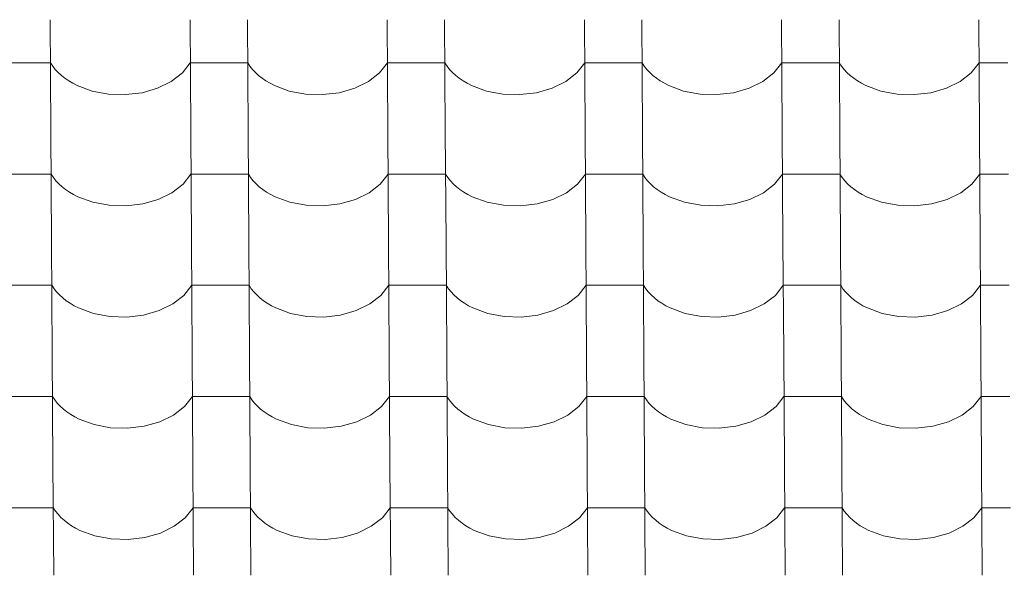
# Model space of a CAD drawing. Header units: millimetres. Extents: x -29001 to 109416, y -1251 to 13451.
# Tile 30 of 163: x -18165 to -17341, y 8474 to 8939. Entities that reach past the tile are written whole.
import ezdxf

# ---------------------------------------------------------------- set-up
doc = ezdxf.new("R2010")
doc.units = ezdxf.units.MM
doc.header["$MEASUREMENT"] = 0
doc.layers.add('POHLED JIŽNÍ_1_Konstrukce - nosné', color=7, linetype='Continuous')
doc.layers.add('POHLED JIŽNÍ_1_Nové_Výplně - Povrchové', color=7, linetype='Continuous')

# ---------------------------------------------------------------- blocks, each defined once
blk = doc.blocks.new('*X1', base_point=(-31394.74, -25864.88))
at = {"layer": 'POHLED JIŽNÍ_1_Nové_Výplně - Povrchové', "color": 21, "linetype": 'Continuous', "lineweight": 20, "true_color": 0xffaaaa}
for p, q in [((-18139.06, 8939.09), (-18138.48, 8846.42)), ((-18022.09, 8939.09), (-18021.51, 8846.42)), ((-17974.06, 8939.09), (-17973.48, 8846.42)), ((-17857.1, 8939.09), (-17856.52, 8846.42)), ((-17809.06, 8939.09), (-17808.48, 8846.42)), ((-17692.1, 8939.09), (-17691.52, 8846.42)), ((-17644.06, 8939.09), (-17643.48, 8846.42)), ((-17527.1, 8939.09), (-17526.52, 8846.42)), ((-17479.07, 8939.09), (-17478.49, 8846.42)), ((-17362.1, 8939.09), (-17361.52, 8846.42)), ((-18162.85, 8902.93), (-18186.86, 8902.93)), ((-18138.83, 8902.93), (-18162.85, 8902.93)), ((-18138.83, 8902.93), (-18136.99, 8900.14)), ((-18136.99, 8900.14), (-18134.85, 8897.45)), ((-18134.85, 8897.45), (-18132.43, 8894.86)), ((-18028.48, 8894.55), (-18021.87, 8902.93)), ((-17997.85, 8902.93), (-18021.87, 8902.93)), ((-17973.83, 8902.93), (-17997.85, 8902.93)), ((-17973.83, 8902.93), (-17971.99, 8900.14)), ((-17971.99, 8900.14), (-17969.85, 8897.45)), ((-17969.85, 8897.45), (-17967.43, 8894.86)), ((-17863.49, 8894.55), (-17856.87, 8902.93)), ((-17832.85, 8902.93), (-17856.87, 8902.93)), ((-17808.84, 8902.93), (-17832.85, 8902.93)), ((-17808.84, 8902.93), (-17806.99, 8900.14)), ((-17806.99, 8900.14), (-17804.86, 8897.45)), ((-17804.86, 8897.45), (-17802.43, 8894.86)), ((-17698.49, 8894.55), (-17691.87, 8902.93)), ((-17667.86, 8902.93), (-17691.87, 8902.93)), ((-17643.84, 8902.93), (-17667.86, 8902.93)), ((-17643.84, 8902.93), (-17642, 8900.14)), ((-17642, 8900.14), (-17639.86, 8897.45)), ((-17639.86, 8897.45), (-17637.43, 8894.86)), ((-17533.49, 8894.55), (-17526.87, 8902.93)), ((-17502.86, 8902.93), (-17526.87, 8902.93)), ((-17478.84, 8902.93), (-17502.86, 8902.93)), ((-17478.84, 8902.93), (-17477, 8900.14)), ((-17477, 8900.14), (-17474.86, 8897.45)), ((-17474.86, 8897.45), (-17472.44, 8894.86)), ((-17368.49, 8894.55), (-17361.88, 8902.93)), ((-17337.86, 8902.93), (-17361.88, 8902.93)), ((-18132.43, 8894.86), (-18129.73, 8892.39)), ((-18129.73, 8892.39), (-18126.78, 8890.07)), ((-18126.78, 8890.07), (-18123.58, 8887.89)), ((-18037.75, 8887.38), (-18028.48, 8894.55)), ((-17967.43, 8894.86), (-17964.73, 8892.39)), ((-17964.73, 8892.39), (-17961.78, 8890.07)), ((-17961.78, 8890.07), (-17958.58, 8887.89)), ((-17872.75, 8887.38), (-17863.49, 8894.55)), ((-17802.43, 8894.86), (-17799.74, 8892.39)), ((-17799.74, 8892.39), (-17796.78, 8890.07)), ((-17796.78, 8890.07), (-17793.58, 8887.89)), ((-17707.75, 8887.38), (-17698.49, 8894.55)), ((-17637.43, 8894.86), (-17634.74, 8892.39)), ((-17634.74, 8892.39), (-17631.78, 8890.07)), ((-17631.78, 8890.07), (-17628.58, 8887.89)), ((-17542.76, 8887.38), (-17533.49, 8894.55)), ((-17472.44, 8894.86), (-17469.74, 8892.39)), ((-17469.74, 8892.39), (-17466.79, 8890.07)), ((-17466.79, 8890.07), (-17463.59, 8887.89)), ((-17377.76, 8887.38), (-17368.49, 8894.55)), ((-18123.58, 8887.89), (-18120.15, 8885.87)), ((-18120.15, 8885.87), (-18116.52, 8884.02)), ((-18116.52, 8884.02), (-18104.05, 8879.45)), ((-18062.23, 8878.06), (-18049.19, 8881.79)), ((-18049.19, 8881.79), (-18037.75, 8887.38)), ((-17958.58, 8887.89), (-17955.15, 8885.87)), ((-17955.15, 8885.87), (-17951.52, 8884.02)), ((-17951.52, 8884.02), (-17939.05, 8879.45)), ((-17897.23, 8878.06), (-17884.19, 8881.79)), ((-17884.19, 8881.79), (-17872.75, 8887.38)), ((-17793.58, 8887.89), (-17790.16, 8885.87)), ((-17790.16, 8885.87), (-17786.52, 8884.02)), ((-17786.52, 8884.02), (-17774.05, 8879.45)), ((-17732.23, 8878.06), (-17719.19, 8881.79)), ((-17719.19, 8881.79), (-17707.75, 8887.38)), ((-17628.58, 8887.89), (-17625.16, 8885.87)), ((-17625.16, 8885.87), (-17621.53, 8884.02)), ((-17621.53, 8884.02), (-17609.05, 8879.45)), ((-17567.23, 8878.06), (-17554.2, 8881.79)), ((-17554.2, 8881.79), (-17542.76, 8887.38)), ((-17463.59, 8887.89), (-17460.16, 8885.87)), ((-17460.16, 8885.87), (-17456.53, 8884.02)), ((-17456.53, 8884.02), (-17444.06, 8879.45)), ((-17402.24, 8878.06), (-17389.2, 8881.79)), ((-17389.2, 8881.79), (-17377.76, 8887.38)), ((-18104.05, 8879.45), (-18090.37, 8876.86)), ((-18090.37, 8876.86), (-18076.19, 8876.39)), ((-18076.19, 8876.39), (-18062.23, 8878.06)), ((-17939.05, 8879.45), (-17925.37, 8876.86)), ((-17925.37, 8876.86), (-17911.19, 8876.39)), ((-17911.19, 8876.39), (-17897.23, 8878.06)), ((-17774.05, 8879.45), (-17760.38, 8876.86)), ((-17760.38, 8876.86), (-17746.2, 8876.39)), ((-17746.2, 8876.39), (-17732.23, 8878.06)), ((-17609.05, 8879.45), (-17595.38, 8876.86)), ((-17595.38, 8876.86), (-17581.2, 8876.39)), ((-17581.2, 8876.39), (-17567.23, 8878.06)), ((-17444.06, 8879.45), (-17430.38, 8876.86)), ((-17430.38, 8876.86), (-17416.2, 8876.39)), ((-17416.2, 8876.39), (-17402.24, 8878.06)), ((-18138.47, 8846.08), (-18137.9, 8753.41)), ((-18021.51, 8846.08), (-18020.93, 8753.41)), ((-17973.48, 8846.08), (-17972.9, 8753.41)), ((-17856.51, 8846.08), (-17855.93, 8753.41)), ((-17808.48, 8846.08), (-17807.9, 8753.41)), ((-17691.52, 8846.08), (-17690.94, 8753.41)), ((-17643.48, 8846.08), (-17642.9, 8753.41)), ((-17526.52, 8846.08), (-17525.94, 8753.41)), ((-17478.48, 8846.08), (-17477.91, 8753.41)), ((-17361.52, 8846.08), (-17360.94, 8753.41)), ((-18162.27, 8809.93), (-18186.28, 8809.93)), ((-18138.25, 8809.93), (-18162.27, 8809.93)), ((-18138.25, 8809.93), (-18136.41, 8807.13)), ((-18136.41, 8807.13), (-18134.27, 8804.44)), ((-18027.9, 8801.54), (-18021.29, 8809.93)), ((-17997.27, 8809.93), (-18021.29, 8809.93)), ((-17973.25, 8809.93), (-17997.27, 8809.93)), ((-17973.25, 8809.93), (-17971.41, 8807.13)), ((-17971.41, 8807.13), (-17969.27, 8804.44)), ((-17862.9, 8801.54), (-17856.29, 8809.93)), ((-17832.27, 8809.93), (-17856.29, 8809.93)), ((-17808.25, 8809.93), (-17832.27, 8809.93)), ((-17808.25, 8809.93), (-17806.41, 8807.13)), ((-17806.41, 8807.13), (-17804.27, 8804.44)), ((-17697.91, 8801.54), (-17691.29, 8809.93)), ((-17667.27, 8809.93), (-17691.29, 8809.93)), ((-17643.26, 8809.93), (-17667.27, 8809.93)), ((-17643.26, 8809.93), (-17641.41, 8807.13)), ((-17641.41, 8807.13), (-17639.28, 8804.44)), ((-17532.91, 8801.54), (-17526.29, 8809.93)), ((-17502.28, 8809.93), (-17526.29, 8809.93)), ((-17478.26, 8809.93), (-17502.28, 8809.93)), ((-17478.26, 8809.93), (-17476.42, 8807.13)), ((-17476.42, 8807.13), (-17474.28, 8804.44)), ((-17367.91, 8801.54), (-17361.3, 8809.93)), ((-17337.28, 8809.93), (-17361.3, 8809.93)), ((-18134.27, 8804.44), (-18131.85, 8801.85)), ((-18131.85, 8801.85), (-18129.15, 8799.39)), ((-18129.15, 8799.39), (-18126.19, 8797.06)), ((-18037.17, 8794.37), (-18027.9, 8801.54)), ((-17969.27, 8804.44), (-17966.85, 8801.85)), ((-17966.85, 8801.85), (-17964.15, 8799.39)), ((-17964.15, 8799.39), (-17961.2, 8797.06)), ((-17872.17, 8794.37), (-17862.9, 8801.54)), ((-17804.27, 8804.44), (-17801.85, 8801.85)), ((-17801.85, 8801.85), (-17799.15, 8799.39)), ((-17799.15, 8799.39), (-17796.2, 8797.06)), ((-17707.17, 8794.37), (-17697.91, 8801.54)), ((-17639.28, 8804.44), (-17636.85, 8801.85)), ((-17636.85, 8801.85), (-17634.16, 8799.39)), ((-17634.16, 8799.39), (-17631.2, 8797.06)), ((-17542.17, 8794.37), (-17532.91, 8801.54)), ((-17474.28, 8804.44), (-17471.86, 8801.85)), ((-17471.86, 8801.85), (-17469.16, 8799.39)), ((-17469.16, 8799.39), (-17466.2, 8797.06)), ((-17377.18, 8794.37), (-17367.91, 8801.54)), ((-18126.19, 8797.06), (-18123, 8794.88)), ((-18123, 8794.88), (-18119.57, 8792.86)), ((-18119.57, 8792.86), (-18115.94, 8791.01)), ((-18115.94, 8791.01), (-18103.47, 8786.44)), ((-18048.61, 8788.78), (-18037.17, 8794.37)), ((-17961.2, 8797.06), (-17958, 8794.88)), ((-17958, 8794.88), (-17954.57, 8792.86)), ((-17954.57, 8792.86), (-17950.94, 8791.01)), ((-17950.94, 8791.01), (-17938.47, 8786.44)), ((-17883.61, 8788.78), (-17872.17, 8794.37)), ((-17796.2, 8797.06), (-17793, 8794.88)), ((-17793, 8794.88), (-17789.58, 8792.86)), ((-17789.58, 8792.86), (-17785.94, 8791.01)), ((-17785.94, 8791.01), (-17773.47, 8786.44)), ((-17718.61, 8788.78), (-17707.17, 8794.37)), ((-17631.2, 8797.06), (-17628, 8794.88)), ((-17628, 8794.88), (-17624.58, 8792.86)), ((-17624.58, 8792.86), (-17620.95, 8791.01)), ((-17620.95, 8791.01), (-17608.47, 8786.44)), ((-17553.62, 8788.78), (-17542.17, 8794.37)), ((-17466.2, 8797.06), (-17463.01, 8794.88)), ((-17463.01, 8794.88), (-17459.58, 8792.86)), ((-17459.58, 8792.86), (-17455.95, 8791.01)), ((-17455.95, 8791.01), (-17443.48, 8786.44)), ((-17388.62, 8788.78), (-17377.18, 8794.37)), ((-18103.47, 8786.44), (-18089.79, 8783.85)), ((-18089.79, 8783.85), (-18075.61, 8783.38)), ((-18075.61, 8783.38), (-18061.64, 8785.05)), ((-18061.64, 8785.05), (-18048.61, 8788.78)), ((-17938.47, 8786.44), (-17924.79, 8783.85)), ((-17924.79, 8783.85), (-17910.61, 8783.38)), ((-17910.61, 8783.38), (-17896.65, 8785.05)), ((-17896.65, 8785.05), (-17883.61, 8788.78)), ((-17773.47, 8786.44), (-17759.8, 8783.85)), ((-17759.8, 8783.85), (-17745.61, 8783.38)), ((-17745.61, 8783.38), (-17731.65, 8785.05)), ((-17731.65, 8785.05), (-17718.61, 8788.78)), ((-17608.47, 8786.44), (-17594.8, 8783.85)), ((-17594.8, 8783.85), (-17580.62, 8783.38)), ((-17580.62, 8783.38), (-17566.65, 8785.05)), ((-17566.65, 8785.05), (-17553.62, 8788.78)), ((-17443.48, 8786.44), (-17429.8, 8783.85)), ((-17429.8, 8783.85), (-17415.62, 8783.38)), ((-17415.62, 8783.38), (-17401.65, 8785.05)), ((-17401.65, 8785.05), (-17388.62, 8788.78)), ((-18137.89, 8753.07), (-18137.31, 8660.4)), ((-18020.93, 8753.07), (-18020.35, 8660.4)), ((-17972.9, 8753.07), (-17972.32, 8660.4)), ((-17855.93, 8753.07), (-17855.35, 8660.4)), ((-17807.9, 8753.07), (-17807.32, 8660.4)), ((-17690.94, 8753.07), (-17690.36, 8660.4)), ((-17642.9, 8753.07), (-17642.32, 8660.4)), ((-17525.94, 8753.07), (-17525.36, 8660.4)), ((-17477.9, 8753.07), (-17477.32, 8660.4)), ((-17360.94, 8753.07), (-17360.36, 8660.4)), ((-18161.68, 8716.92), (-18185.7, 8716.92)), ((-18137.67, 8716.92), (-18161.68, 8716.92)), ((-18137.67, 8716.92), (-18135.83, 8714.12)), ((-18027.32, 8708.53), (-18020.7, 8716.92)), ((-17996.69, 8716.92), (-18020.7, 8716.92)), ((-17972.67, 8716.92), (-17996.69, 8716.92)), ((-17972.67, 8716.92), (-17970.83, 8714.12)), ((-17862.32, 8708.53), (-17855.71, 8716.92)), ((-17831.69, 8716.92), (-17855.71, 8716.92)), ((-17807.67, 8716.92), (-17831.69, 8716.92)), ((-17807.67, 8716.92), (-17805.83, 8714.12)), ((-17697.32, 8708.53), (-17690.71, 8716.92)), ((-17666.69, 8716.92), (-17690.71, 8716.92)), ((-17642.67, 8716.92), (-17666.69, 8716.92)), ((-17642.67, 8716.92), (-17640.83, 8714.12)), ((-17532.33, 8708.53), (-17525.71, 8716.92)), ((-17501.69, 8716.92), (-17525.71, 8716.92)), ((-17477.68, 8716.92), (-17501.69, 8716.92)), ((-17477.68, 8716.92), (-17475.84, 8714.12)), ((-17367.33, 8708.53), (-17360.71, 8716.92)), ((-17336.7, 8716.92), (-17360.71, 8716.92)), ((-18135.83, 8714.12), (-18133.69, 8711.43)), ((-18133.69, 8711.43), (-18131.26, 8708.84)), ((-18131.26, 8708.84), (-18128.57, 8706.38)), ((-18036.58, 8701.36), (-18027.32, 8708.53)), ((-17970.83, 8714.12), (-17968.69, 8711.43)), ((-17968.69, 8711.43), (-17966.27, 8708.84)), ((-17966.27, 8708.84), (-17963.57, 8706.38)), ((-17871.59, 8701.36), (-17862.32, 8708.53)), ((-17805.83, 8714.12), (-17803.69, 8711.43)), ((-17803.69, 8711.43), (-17801.27, 8708.84)), ((-17801.27, 8708.84), (-17798.57, 8706.38)), ((-17706.59, 8701.36), (-17697.32, 8708.53)), ((-17640.83, 8714.12), (-17638.7, 8711.43)), ((-17638.7, 8711.43), (-17636.27, 8708.84)), ((-17636.27, 8708.84), (-17633.57, 8706.38)), ((-17541.59, 8701.36), (-17532.33, 8708.53)), ((-17475.84, 8714.12), (-17473.7, 8711.43)), ((-17473.7, 8711.43), (-17471.27, 8708.84)), ((-17471.27, 8708.84), (-17468.58, 8706.38)), ((-17376.6, 8701.36), (-17367.33, 8708.53)), ((-18128.57, 8706.38), (-18125.61, 8704.05)), ((-18125.61, 8704.05), (-18122.41, 8701.87)), ((-18122.41, 8701.87), (-18118.99, 8699.85)), ((-18118.99, 8699.85), (-18115.36, 8698)), ((-18048.03, 8695.77), (-18036.58, 8701.36)), ((-17963.57, 8706.38), (-17960.61, 8704.05)), ((-17960.61, 8704.05), (-17957.42, 8701.87)), ((-17957.42, 8701.87), (-17953.99, 8699.85)), ((-17953.99, 8699.85), (-17950.36, 8698)), ((-17883.03, 8695.77), (-17871.59, 8701.36)), ((-17798.57, 8706.38), (-17795.62, 8704.05)), ((-17795.62, 8704.05), (-17792.42, 8701.87)), ((-17792.42, 8701.87), (-17788.99, 8699.85)), ((-17788.99, 8699.85), (-17785.36, 8698)), ((-17718.03, 8695.77), (-17706.59, 8701.36)), ((-17633.57, 8706.38), (-17630.62, 8704.05)), ((-17630.62, 8704.05), (-17627.42, 8701.87)), ((-17627.42, 8701.87), (-17624, 8699.85)), ((-17624, 8699.85), (-17620.36, 8698)), ((-17553.03, 8695.77), (-17541.59, 8701.36)), ((-17468.58, 8706.38), (-17465.62, 8704.05)), ((-17465.62, 8704.05), (-17462.42, 8701.87)), ((-17462.42, 8701.87), (-17459, 8699.85)), ((-17459, 8699.85), (-17455.37, 8698)), ((-17388.04, 8695.77), (-17376.6, 8701.36)), ((-18115.36, 8698), (-18102.88, 8693.43)), ((-18102.88, 8693.43), (-18089.21, 8690.84)), ((-18075.03, 8690.37), (-18061.06, 8692.04)), ((-18061.06, 8692.04), (-18048.03, 8695.77)), ((-17950.36, 8698), (-17937.89, 8693.43)), ((-17937.89, 8693.43), (-17924.21, 8690.84)), ((-17910.03, 8690.37), (-17896.06, 8692.04)), ((-17896.06, 8692.04), (-17883.03, 8695.77)), ((-17785.36, 8698), (-17772.89, 8693.43)), ((-17772.89, 8693.43), (-17759.21, 8690.84)), ((-17745.03, 8690.37), (-17731.07, 8692.04)), ((-17731.07, 8692.04), (-17718.03, 8695.77)), ((-17620.36, 8698), (-17607.89, 8693.43)), ((-17607.89, 8693.43), (-17594.22, 8690.84)), ((-17580.03, 8690.37), (-17566.07, 8692.04)), ((-17566.07, 8692.04), (-17553.03, 8695.77)), ((-17455.37, 8698), (-17442.89, 8693.43)), ((-17442.89, 8693.43), (-17429.22, 8690.84)), ((-17415.04, 8690.37), (-17401.07, 8692.04)), ((-17401.07, 8692.04), (-17388.04, 8695.77)), ((-18089.21, 8690.84), (-18075.03, 8690.37)), ((-17924.21, 8690.84), (-17910.03, 8690.37)), ((-17759.21, 8690.84), (-17745.03, 8690.37)), ((-17594.22, 8690.84), (-17580.03, 8690.37)), ((-17429.22, 8690.84), (-17415.04, 8690.37)), ((-18137.31, 8660.06), (-18136.73, 8567.39)), ((-18020.35, 8660.06), (-18019.77, 8567.39)), ((-17972.31, 8660.06), (-17971.73, 8567.39)), ((-17855.35, 8660.06), (-17854.77, 8567.39)), ((-17807.32, 8660.06), (-17806.74, 8567.39)), ((-17690.35, 8660.06), (-17689.77, 8567.39)), ((-17642.32, 8660.06), (-17641.74, 8567.39)), ((-17525.36, 8660.06), (-17524.78, 8567.39)), ((-17477.32, 8660.06), (-17476.74, 8567.39)), ((-17360.36, 8660.06), (-17359.78, 8567.39)), ((-18161.1, 8623.91), (-18185.12, 8623.91)), ((-18137.09, 8623.91), (-18161.1, 8623.91)), ((-18137.09, 8623.91), (-18135.24, 8621.11)), ((-18135.24, 8621.11), (-18133.11, 8618.42)), ((-18133.11, 8618.42), (-18130.68, 8615.83)), ((-18026.74, 8615.52), (-18020.12, 8623.91)), ((-17996.11, 8623.91), (-18020.12, 8623.91)), ((-17972.09, 8623.91), (-17996.11, 8623.91)), ((-17972.09, 8623.91), (-17970.25, 8621.11)), ((-17970.25, 8621.11), (-17968.11, 8618.42)), ((-17968.11, 8618.42), (-17965.68, 8615.83)), ((-17861.74, 8615.52), (-17855.13, 8623.91)), ((-17831.11, 8623.91), (-17855.13, 8623.91)), ((-17807.09, 8623.91), (-17831.11, 8623.91)), ((-17807.09, 8623.91), (-17805.25, 8621.11)), ((-17805.25, 8621.11), (-17803.11, 8618.42)), ((-17803.11, 8618.42), (-17800.69, 8615.83)), ((-17696.74, 8615.52), (-17690.13, 8623.91)), ((-17666.11, 8623.91), (-17690.13, 8623.91)), ((-17642.09, 8623.91), (-17666.11, 8623.91)), ((-17642.09, 8623.91), (-17640.25, 8621.11)), ((-17640.25, 8621.11), (-17638.11, 8618.42)), ((-17638.11, 8618.42), (-17635.69, 8615.83)), ((-17531.75, 8615.52), (-17525.13, 8623.91)), ((-17501.11, 8623.91), (-17525.13, 8623.91)), ((-17477.1, 8623.91), (-17501.11, 8623.91)), ((-17477.1, 8623.91), (-17475.25, 8621.11)), ((-17475.25, 8621.11), (-17473.12, 8618.42)), ((-17473.12, 8618.42), (-17470.69, 8615.83)), ((-17366.75, 8615.52), (-17360.13, 8623.91)), ((-17336.12, 8623.91), (-17360.13, 8623.91)), ((-18130.68, 8615.83), (-18127.99, 8613.37)), ((-18127.99, 8613.37), (-18125.03, 8611.04)), ((-18125.03, 8611.04), (-18121.83, 8608.86)), ((-18036, 8608.35), (-18026.74, 8615.52)), ((-17965.68, 8615.83), (-17962.99, 8613.37)), ((-17962.99, 8613.37), (-17960.03, 8611.04)), ((-17960.03, 8611.04), (-17956.83, 8608.86)), ((-17871.01, 8608.35), (-17861.74, 8615.52)), ((-17800.69, 8615.83), (-17797.99, 8613.37)), ((-17797.99, 8613.37), (-17795.04, 8611.04)), ((-17795.04, 8611.04), (-17791.84, 8608.86)), ((-17706.01, 8608.35), (-17696.74, 8615.52)), ((-17635.69, 8615.83), (-17632.99, 8613.37)), ((-17632.99, 8613.37), (-17630.04, 8611.04)), ((-17630.04, 8611.04), (-17626.84, 8608.86)), ((-17541.01, 8608.35), (-17531.75, 8615.52)), ((-17470.69, 8615.83), (-17468, 8613.37)), ((-17468, 8613.37), (-17465.04, 8611.04)), ((-17465.04, 8611.04), (-17461.84, 8608.86)), ((-17376.01, 8608.35), (-17366.75, 8615.52)), ((-18121.83, 8608.86), (-18118.41, 8606.84)), ((-18118.41, 8606.84), (-18114.77, 8604.99)), ((-18114.77, 8604.99), (-18102.3, 8600.42)), ((-18060.48, 8599.03), (-18047.45, 8602.76)), ((-18047.45, 8602.76), (-18036, 8608.35)), ((-17956.83, 8608.86), (-17953.41, 8606.84)), ((-17953.41, 8606.84), (-17949.78, 8604.99)), ((-17949.78, 8604.99), (-17937.31, 8600.42)), ((-17895.48, 8599.03), (-17882.45, 8602.76)), ((-17882.45, 8602.76), (-17871.01, 8608.35)), ((-17791.84, 8608.86), (-17788.41, 8606.84)), ((-17788.41, 8606.84), (-17784.78, 8604.99)), ((-17784.78, 8604.99), (-17772.31, 8600.42)), ((-17730.49, 8599.03), (-17717.45, 8602.76)), ((-17717.45, 8602.76), (-17706.01, 8608.35)), ((-17626.84, 8608.86), (-17623.42, 8606.84)), ((-17623.42, 8606.84), (-17619.78, 8604.99)), ((-17619.78, 8604.99), (-17607.31, 8600.42)), ((-17565.49, 8599.03), (-17552.45, 8602.76)), ((-17552.45, 8602.76), (-17541.01, 8608.35)), ((-17461.84, 8608.86), (-17458.42, 8606.84)), ((-17458.42, 8606.84), (-17454.78, 8604.99)), ((-17454.78, 8604.99), (-17442.31, 8600.42)), ((-17400.49, 8599.03), (-17387.46, 8602.76)), ((-17387.46, 8602.76), (-17376.01, 8608.35)), ((-18102.3, 8600.42), (-18088.63, 8597.84)), ((-18088.63, 8597.84), (-18074.45, 8597.36)), ((-18074.45, 8597.36), (-18060.48, 8599.03)), ((-17937.31, 8600.42), (-17923.63, 8597.84)), ((-17923.63, 8597.84), (-17909.45, 8597.36)), ((-17909.45, 8597.36), (-17895.48, 8599.03)), ((-17772.31, 8600.42), (-17758.63, 8597.84)), ((-17758.63, 8597.84), (-17744.45, 8597.36)), ((-17744.45, 8597.36), (-17730.49, 8599.03)), ((-17607.31, 8600.42), (-17593.63, 8597.84)), ((-17593.63, 8597.84), (-17579.45, 8597.36)), ((-17579.45, 8597.36), (-17565.49, 8599.03)), ((-17442.31, 8600.42), (-17428.64, 8597.84)), ((-17428.64, 8597.84), (-17414.46, 8597.36)), ((-17414.46, 8597.36), (-17400.49, 8599.03)), ((-18136.73, 8567.05), (-18136.15, 8474.38)), ((-18019.77, 8567.05), (-18019.19, 8474.38)), ((-17971.73, 8567.05), (-17971.15, 8474.38)), ((-17854.77, 8567.05), (-17854.19, 8474.38)), ((-17806.74, 8567.05), (-17806.16, 8474.38)), ((-17689.77, 8567.05), (-17689.19, 8474.38)), ((-17641.74, 8567.05), (-17641.16, 8474.38)), ((-17524.77, 8567.05), (-17524.2, 8474.38)), ((-17476.74, 8567.05), (-17476.16, 8474.38)), ((-17359.78, 8567.05), (-17359.2, 8474.38)), ((-18160.52, 8530.9), (-18184.54, 8530.9)), ((-18136.5, 8530.9), (-18160.52, 8530.9)), ((-18136.5, 8530.9), (-18134.66, 8528.11)), ((-18134.66, 8528.11), (-18132.52, 8525.41)), ((-18026.16, 8522.51), (-18019.54, 8530.9)), ((-17995.52, 8530.9), (-18019.54, 8530.9)), ((-17971.51, 8530.9), (-17995.52, 8530.9)), ((-17971.51, 8530.9), (-17969.66, 8528.11)), ((-17969.66, 8528.11), (-17967.53, 8525.41)), ((-17861.16, 8522.51), (-17854.54, 8530.9)), ((-17830.53, 8530.9), (-17854.54, 8530.9)), ((-17806.51, 8530.9), (-17830.53, 8530.9)), ((-17806.51, 8530.9), (-17804.67, 8528.11)), ((-17804.67, 8528.11), (-17802.53, 8525.41)), ((-17696.16, 8522.51), (-17689.55, 8530.9)), ((-17665.53, 8530.9), (-17689.55, 8530.9)), ((-17641.51, 8530.9), (-17665.53, 8530.9)), ((-17641.51, 8530.9), (-17639.67, 8528.11)), ((-17639.67, 8528.11), (-17637.53, 8525.41)), ((-17531.16, 8522.51), (-17524.55, 8530.9)), ((-17500.53, 8530.9), (-17524.55, 8530.9)), ((-17476.51, 8530.9), (-17500.53, 8530.9)), ((-17476.51, 8530.9), (-17474.67, 8528.11)), ((-17474.67, 8528.11), (-17472.53, 8525.41)), ((-17366.17, 8522.51), (-17359.55, 8530.9)), ((-17335.53, 8530.9), (-17359.55, 8530.9)), ((-18132.52, 8525.41), (-18130.1, 8522.82)), ((-18130.1, 8522.82), (-18127.4, 8520.36)), ((-18127.4, 8520.36), (-18124.45, 8518.03)), ((-18035.42, 8515.34), (-18026.16, 8522.51)), ((-17967.53, 8525.41), (-17965.1, 8522.82)), ((-17965.1, 8522.82), (-17962.41, 8520.36)), ((-17962.41, 8520.36), (-17959.45, 8518.03)), ((-17870.42, 8515.34), (-17861.16, 8522.51)), ((-17802.53, 8525.41), (-17800.11, 8522.82)), ((-17800.11, 8522.82), (-17797.41, 8520.36)), ((-17797.41, 8520.36), (-17794.45, 8518.03)), ((-17705.43, 8515.34), (-17696.16, 8522.51)), ((-17637.53, 8525.41), (-17635.11, 8522.82)), ((-17635.11, 8522.82), (-17632.41, 8520.36)), ((-17632.41, 8520.36), (-17629.46, 8518.03)), ((-17540.43, 8515.34), (-17531.16, 8522.51)), ((-17472.53, 8525.41), (-17470.11, 8522.82)), ((-17470.11, 8522.82), (-17467.41, 8520.36)), ((-17467.41, 8520.36), (-17464.46, 8518.03)), ((-17375.43, 8515.34), (-17366.17, 8522.51)), ((-18124.45, 8518.03), (-18121.25, 8515.85)), ((-18121.25, 8515.85), (-18117.83, 8513.83)), ((-18117.83, 8513.83), (-18114.19, 8511.99)), ((-18114.19, 8511.99), (-18101.72, 8507.41)), ((-18046.86, 8509.75), (-18035.42, 8515.34)), ((-17959.45, 8518.03), (-17956.25, 8515.85)), ((-17956.25, 8515.85), (-17952.83, 8513.83)), ((-17952.83, 8513.83), (-17949.2, 8511.99)), ((-17949.2, 8511.99), (-17936.72, 8507.41)), ((-17881.87, 8509.75), (-17870.42, 8515.34)), ((-17794.45, 8518.03), (-17791.26, 8515.85)), ((-17791.26, 8515.85), (-17787.83, 8513.83)), ((-17787.83, 8513.83), (-17784.2, 8511.99)), ((-17784.2, 8511.99), (-17771.73, 8507.41)), ((-17716.87, 8509.75), (-17705.43, 8515.34)), ((-17629.46, 8518.03), (-17626.26, 8515.85)), ((-17626.26, 8515.85), (-17622.83, 8513.83)), ((-17622.83, 8513.83), (-17619.2, 8511.99)), ((-17619.2, 8511.99), (-17606.73, 8507.41)), ((-17551.87, 8509.75), (-17540.43, 8515.34)), ((-17464.46, 8518.03), (-17461.26, 8515.85)), ((-17461.26, 8515.85), (-17457.84, 8513.83)), ((-17457.84, 8513.83), (-17454.2, 8511.99)), ((-17454.2, 8511.99), (-17441.73, 8507.41)), ((-17386.87, 8509.75), (-17375.43, 8515.34)), ((-18101.72, 8507.41), (-18088.05, 8504.83)), ((-18088.05, 8504.83), (-18073.86, 8504.36)), ((-18073.86, 8504.36), (-18059.9, 8506.02)), ((-18059.9, 8506.02), (-18046.86, 8509.75)), ((-17936.72, 8507.41), (-17923.05, 8504.83)), ((-17923.05, 8504.83), (-17908.87, 8504.36)), ((-17908.87, 8504.36), (-17894.9, 8506.02)), ((-17894.9, 8506.02), (-17881.87, 8509.75)), ((-17771.73, 8507.41), (-17758.05, 8504.83)), ((-17758.05, 8504.83), (-17743.87, 8504.36)), ((-17743.87, 8504.36), (-17729.9, 8506.02)), ((-17729.9, 8506.02), (-17716.87, 8509.75)), ((-17606.73, 8507.41), (-17593.05, 8504.83)), ((-17593.05, 8504.83), (-17578.87, 8504.36)), ((-17578.87, 8504.36), (-17564.91, 8506.02)), ((-17564.91, 8506.02), (-17551.87, 8509.75)), ((-17441.73, 8507.41), (-17428.06, 8504.83)), ((-17428.06, 8504.83), (-17413.87, 8504.36)), ((-17413.87, 8504.36), (-17399.91, 8506.02)), ((-17399.91, 8506.02), (-17386.87, 8509.75))]:
    blk.add_line(p, q, dxfattribs=at)

msp = doc.modelspace()

# ---------------------------------------------------------------- block references
at = {"layer": 'POHLED JIŽNÍ_1_Konstrukce - nosné', "color": 9, "linetype": 'Continuous', "lineweight": 13}
msp.add_blockref('*X1', (-31394.74, -25864.88), dxfattribs=at)

doc.saveas('drawing.dxf')
